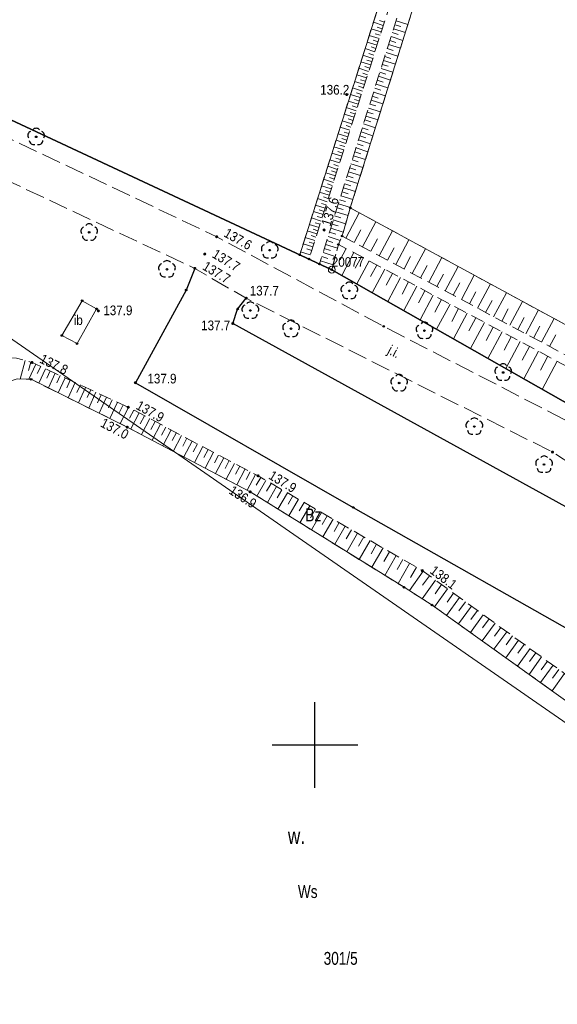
# Model space of a CAD drawing. Header units: metres. Extents: x 5548743 to 5556416, y 5707500 to 5714000.
# Tile 116 of 244: x 5553166 to 5553228, y 5711170 to 5711284. Entities that reach past the tile are written whole.
import ezdxf
from ezdxf.enums import TextEntityAlignment as Align

# ---------------------------------------------------------------- set-up
doc = ezdxf.new("R2010")
doc.units = ezdxf.units.M
for name, pattern in [('1.5_0.75', [2.25, 1.5, -0.75]), ('2.25_0.75', [3, 2.25, -0.75]), ('219-1000', [0])]:
    doc.linetypes.add(name, pattern=pattern)
doc.layers.get('0').update_dxf_attribs({"color": 2, "lineweight": 5})
doc.styles.get("Standard").update_dxf_attribs({"font": 'Working1250', "width": 0.75})

# ---------------------------------------------------------------- blocks, each defined once
blk = doc.blocks.new('202')
at = {"color": 0, "linetype": 'Continuous', "lineweight": 0}
blk.add_circle((0, 0), 0.4, dxfattribs=at)
blk = doc.blocks.new('PW01')
at = {"linetype": 'Continuous', "lineweight": 13}
h = blk.add_hatch(color=0, dxfattribs=at)
edge = h.paths.add_edge_path()
edge.add_arc((0, 0), 0.18, 0, 360)
blk = doc.blocks.new('OP021')
at = {"linetype": 'Continuous', "lineweight": 13}
h = blk.add_hatch(color=0, dxfattribs=at)
edge = h.paths.add_edge_path()
edge.add_arc((0, 0), 0.1, 0, 360)
at = {"color": 0, "linetype": 'Continuous', "lineweight": -3}
for centre, start, end in [((-0.476, 0.154), 110.388, 213.756), ((0, 0.5), 38.316, 141.684), ((0.476, 0.154), 326.244, 69.612), ((-0.294, -0.404), 182.272, 285.64), ((0.294, -0.404), 254.36, 357.728), ((0.294, -0.404), 254.36, 357.728)]:
    blk.add_arc(centre, 0.5, start, end, dxfattribs=at)
blk = doc.blocks.new('PIKIETAW1891')
at = {"color": 0}
blk.add_circle((0, 0), 0.09, dxfattribs=at)
blk = doc.blocks.new('RAMKA1000K')
at = {"color": 0}
for p, q in [((400, 195), (400, 205)), ((395, 200), (405, 200))]:
    blk.add_line(p, q, dxfattribs=at)

msp = doc.modelspace()

# ---------------------------------------------------------------- linework, layer by layer
at = {"layer": '000 Inne (niezydentyfikowane)', "color": 7, "linetype": 'CONTINUOUS', "lineweight": 18, "flags": 128}
for points in [[(5553207.96, 5711283.79), (5553206.81, 5711284.16)], [(5553207.84, 5711283.41), (5553207.26, 5711283.59)], [(5553208.08, 5711284.18), (5553207.5, 5711284.36)], [(5553209.15, 5711283.41), (5553210.53, 5711282.97)], [(5553209.29, 5711283.87), (5553209.98, 5711283.65)], [(5553209.44, 5711284.33), (5553210.82, 5711283.9)], [(5553207.47, 5711282.26), (5553206.32, 5711282.63)], [(5553207.71, 5711283.03), (5553206.56, 5711283.39)], [(5553207.59, 5711282.64), (5553207.02, 5711282.83)], [(5553208.86, 5711282.49), (5553210.24, 5711282.05)], [(5553209, 5711282.95), (5553209.69, 5711282.73)], [(5553207.23, 5711281.49), (5553206.08, 5711281.86)], [(5553207.1, 5711281.11), (5553206.53, 5711281.29)], [(5553207.35, 5711281.88), (5553206.77, 5711282.06)], [(5553208.57, 5711281.56), (5553209.95, 5711281.13)], [(5553208.71, 5711282.03), (5553209.4, 5711281.81)], [(5553206.74, 5711279.96), (5553205.59, 5711280.33)], [(5553206.98, 5711280.73), (5553205.83, 5711281.09)], [(5553206.86, 5711280.34), (5553206.29, 5711280.53)], [(5553208.13, 5711280.18), (5553208.82, 5711279.96)], [(5553208.28, 5711280.64), (5553209.66, 5711280.21)], [(5553208.42, 5711281.1), (5553209.11, 5711280.89)], [(5553206.49, 5711279.2), (5553205.35, 5711279.56)], [(5553206.37, 5711278.81), (5553205.8, 5711279)], [(5553206.62, 5711279.58), (5553206.04, 5711279.76)], [(5553207.84, 5711279.26), (5553208.53, 5711279.04)], [(5553207.98, 5711279.72), (5553209.37, 5711279.28)], [(5553206.01, 5711277.67), (5553204.86, 5711278.03)], [(5553206.25, 5711278.43), (5553205.11, 5711278.8)], [(5553206.13, 5711278.05), (5553205.56, 5711278.23)], [(5553207.4, 5711277.87), (5553208.79, 5711277.43)], [(5553207.55, 5711278.33), (5553208.24, 5711278.11)], [(5553207.69, 5711278.79), (5553209.08, 5711278.36)], [(5553205.77, 5711276.9), (5553204.62, 5711277.27)], [(5553205.64, 5711276.52), (5553205.07, 5711276.71)], [(5553205.89, 5711277.29), (5553205.31, 5711277.47)], [(5553207.11, 5711276.95), (5553208.5, 5711276.51)], [(5553207.26, 5711277.41), (5553207.95, 5711277.19)], [(5553205.28, 5711275.38), (5553204.14, 5711275.74)], [(5553205.52, 5711276.14), (5553204.38, 5711276.51)], [(5553205.4, 5711275.76), (5553204.83, 5711275.94)], [(5553206.67, 5711275.56), (5553207.37, 5711275.34)], [(5553206.82, 5711276.02), (5553208.21, 5711275.58)], [(5553206.97, 5711276.48), (5553207.66, 5711276.26)], [(5553205.04, 5711274.62), (5553203.9, 5711274.98)], [(5553204.92, 5711274.24), (5553204.35, 5711274.42)], [(5553205.16, 5711275), (5553204.59, 5711275.18)], [(5553206.38, 5711274.63), (5553207.08, 5711274.41)], [(5553206.53, 5711275.1), (5553207.92, 5711274.66)], [(5553204.55, 5711273.1), (5553203.41, 5711273.46)], [(5553204.8, 5711273.86), (5553203.65, 5711274.22)], [(5553204.67, 5711273.48), (5553204.1, 5711273.66)], [(5553205.94, 5711273.24), (5553207.34, 5711272.81)], [(5553206.09, 5711273.71), (5553206.79, 5711273.49)], [(5553206.24, 5711274.17), (5553207.63, 5711273.73)], [(5553204.07, 5711271.58), (5553202.93, 5711271.94)], [(5553204.31, 5711272.34), (5553203.17, 5711272.7)], [(5553204.19, 5711271.96), (5553203.62, 5711272.14)], [(5553204.43, 5711272.72), (5553203.86, 5711272.9)], [(5553205.65, 5711272.32), (5553207.04, 5711271.88)], [(5553205.8, 5711272.78), (5553206.49, 5711272.56)], [(5553203.83, 5711270.82), (5553202.69, 5711271.18)], [(5553203.95, 5711271.2), (5553203.38, 5711271.38)], [(5553205.21, 5711270.92), (5553205.91, 5711270.71)], [(5553205.36, 5711271.39), (5553206.75, 5711270.95)], [(5553205.51, 5711271.85), (5553206.2, 5711271.63)], [(5553203.35, 5711269.3), (5553202.21, 5711269.67)], [(5553203.59, 5711270.06), (5553202.45, 5711270.42)], [(5553203.47, 5711269.68), (5553202.9, 5711269.86)], [(5553203.71, 5711270.44), (5553203.14, 5711270.62)], [(5553204.92, 5711270), (5553205.62, 5711269.78)], [(5553205.07, 5711270.46), (5553206.46, 5711270.02)], [(5553203.11, 5711268.55), (5553201.97, 5711268.91)], [(5553203.23, 5711268.93), (5553202.66, 5711269.11)], [(5553204.48, 5711268.6), (5553205.88, 5711268.17)], [(5553204.63, 5711269.07), (5553205.33, 5711268.85)], [(5553204.78, 5711269.53), (5553206.17, 5711269.09)], [(5553202.62, 5711267.03), (5553201.49, 5711267.4)], [(5553202.86, 5711267.79), (5553201.73, 5711268.15)], [(5553202.74, 5711267.41), (5553202.18, 5711267.59)], [(5553202.99, 5711268.17), (5553202.42, 5711268.35)], [(5553204.19, 5711267.67), (5553205.59, 5711267.24)], [(5553204.34, 5711268.14), (5553205.03, 5711267.92)], [(5553202.38, 5711266.28), (5553201.25, 5711266.64)], [(5553202.5, 5711266.66), (5553201.94, 5711266.84)], [(5553203.75, 5711266.28), (5553204.45, 5711266.06)], [(5553203.9, 5711266.75), (5553205.29, 5711266.31)], [(5553204.04, 5711267.21), (5553204.74, 5711266.99)], [(5553201.9, 5711264.77), (5553200.77, 5711265.13)], [(5553202.14, 5711265.52), (5553201.01, 5711265.89)], [(5553202.02, 5711265.15), (5553201.46, 5711265.33)], [(5553202.26, 5711265.9), (5553201.7, 5711266.08)], [(5553203.46, 5711265.35), (5553204.16, 5711265.13)], [(5553203.61, 5711265.82), (5553205, 5711265.38)], [(5553201.66, 5711264.02), (5553200.53, 5711264.38)], [(5553201.78, 5711264.39), (5553201.22, 5711264.57)], [(5553203.02, 5711263.95), (5553204.42, 5711263.51)], [(5553203.17, 5711264.42), (5553203.86, 5711264.2)], [(5553203.31, 5711264.89), (5553204.71, 5711264.45)], [(5553201.18, 5711262.51), (5553200.06, 5711262.87)], [(5553201.42, 5711263.26), (5553200.29, 5711263.62)], [(5553201.3, 5711262.89), (5553200.74, 5711263.07)], [(5553201.54, 5711263.64), (5553200.98, 5711263.82)], [(5553202.73, 5711263.02), (5553204.12, 5711262.58)], [(5553202.87, 5711263.49), (5553203.57, 5711263.27)], [(5553200.95, 5711261.76), (5553199.82, 5711262.12)], [(5553201.06, 5711262.14), (5553200.5, 5711262.31)], [(5553202.28, 5711261.62), (5553203, 5711261.39)], [(5553202.43, 5711262.09), (5553203.85, 5711261.64)], [(5553202.58, 5711262.56), (5553203.28, 5711262.34)], [(5553203.6, 5711259.03), (5553205.16, 5711261.97)], [(5553200.47, 5711260.26), (5553199.34, 5711260.62)], [(5553200.71, 5711261.01), (5553199.58, 5711261.37)], [(5553200.59, 5711260.63), (5553200.02, 5711260.81)], [(5553200.83, 5711261.38), (5553200.26, 5711261.56)], [(5553201.98, 5711260.66), (5553202.71, 5711260.44)], [(5553202.13, 5711261.14), (5553203.57, 5711260.69)], [(5553205.53, 5711258.01), (5553207.08, 5711260.93)], [(5553200.23, 5711259.51), (5553199.1, 5711259.86)], [(5553200.35, 5711259.88), (5553199.78, 5711260.06)], [(5553201.68, 5711259.7), (5553202.41, 5711259.47)], [(5553201.83, 5711260.18), (5553203.29, 5711259.72)], [(5553204.56, 5711258.53), (5553205.33, 5711259.99)], [(5553207.47, 5711256.98), (5553209.02, 5711259.88)], [(5553199.75, 5711258), (5553198.62, 5711258.35)], [(5553199.99, 5711258.76), (5553198.86, 5711259.11)], [(5553199.87, 5711258.38), (5553199.31, 5711258.56)], [(5553200.11, 5711259.13), (5553199.55, 5711259.31)], [(5553201.23, 5711258.27), (5553202.61, 5711257.84)], [(5553201.37, 5711258.73), (5553202.06, 5711258.52)], [(5553201.52, 5711259.21), (5553202.94, 5711258.76)], [(5553202.76, 5711258.27), (5553202.69, 5711258.15)], [(5553206.5, 5711257.49), (5553207.27, 5711258.95)], [(5553209.4, 5711255.94), (5553210.94, 5711258.83)], [(5553199.45, 5711257.07), (5553198.33, 5711257.42)], [(5553199.62, 5711257.59), (5553199.06, 5711257.76)], [(5553200.94, 5711257.35), (5553202.36, 5711256.9)], [(5553201.08, 5711257.81), (5553201.79, 5711257.59)], [(5553203.63, 5711257.8), (5553202.93, 5711256.49)], [(5553204.51, 5711257.33), (5553203.11, 5711254.69)], [(5553208.44, 5711256.46), (5553209.21, 5711257.91)], [(5553211.33, 5711254.92), (5553212.86, 5711257.79)], [(5553200.64, 5711256.39), (5553202.1, 5711255.93)], [(5553200.79, 5711256.87), (5553201.51, 5711256.65)], [(5553205.4, 5711256.85), (5553204.69, 5711255.52)], [(5553206.3, 5711256.38), (5553204.87, 5711253.69)], [(5553207.2, 5711255.89), (5553206.48, 5711254.54)], [(5553210.37, 5711255.43), (5553211.14, 5711256.87)], [(5553213.25, 5711253.9), (5553214.77, 5711256.76)], [(5553208.12, 5711255.41), (5553206.66, 5711252.67)], [(5553209.04, 5711254.91), (5553208.3, 5711253.54)], [(5553212.29, 5711254.41), (5553213.05, 5711255.84)], [(5553214.2, 5711253.39), (5553214.96, 5711254.82)], [(5553215.15, 5711252.88), (5553216.67, 5711255.73)], [(5553209.97, 5711254.42), (5553208.49, 5711251.64)], [(5553210.91, 5711253.92), (5553210.16, 5711252.51)], [(5553216.1, 5711252.38), (5553216.86, 5711253.8)], [(5553217.05, 5711251.87), (5553218.56, 5711254.7)], [(5553218.94, 5711250.87), (5553220.44, 5711253.69)], [(5553211.86, 5711253.41), (5553210.34, 5711250.58)], [(5553212.81, 5711252.9), (5553212.05, 5711251.47)], [(5553217.99, 5711251.37), (5553218.75, 5711252.78)], [(5553220.81, 5711249.87), (5553222.31, 5711252.67)], [(5553213.77, 5711252.39), (5553212.24, 5711249.5)], [(5553214.75, 5711251.87), (5553213.97, 5711250.41)], [(5553215.73, 5711251.34), (5553214.16, 5711248.41)], [(5553219.88, 5711250.37), (5553220.63, 5711251.77)], [(5553222.68, 5711248.87), (5553224.17, 5711251.66)], [(5553216.72, 5711250.82), (5553215.93, 5711249.33)], [(5553217.72, 5711250.28), (5553216.12, 5711247.29)], [(5553221.75, 5711249.37), (5553222.49, 5711250.77)], [(5553224.54, 5711247.88), (5553226.02, 5711250.66)], [(5553218.73, 5711249.74), (5553217.92, 5711248.24)], [(5553219.74, 5711249.2), (5553218.12, 5711246.16)], [(5553223.61, 5711248.38), (5553224.35, 5711249.77)], [(5553226.39, 5711246.9), (5553227.86, 5711249.66)], [(5553220.77, 5711248.65), (5553219.95, 5711247.12)], [(5553221.81, 5711248.1), (5553220.15, 5711245)], [(5553225.47, 5711247.39), (5553226.2, 5711248.77)], [(5553222.85, 5711247.54), (5553222.02, 5711245.98)], [(5553223.91, 5711246.98), (5553222.22, 5711243.83)], [(5553227.31, 5711246.41), (5553228.05, 5711247.78)], [(5553224.97, 5711246.41), (5553224.12, 5711244.82)], [(5553226.05, 5711245.84), (5553224.33, 5711242.63)], [(5553166.26, 5711244.76), (5553165.65, 5711242.61)], [(5553166.91, 5711244.58), (5553166.62, 5711243.59)], [(5553227.13, 5711245.26), (5553226.26, 5711243.64)], [(5553228.22, 5711244.68), (5553226.48, 5711241.41)], [(5553167.49, 5711244.33), (5553166.68, 5711242.59)], [(5553168.05, 5711244.07), (5553167.66, 5711243.24)], [(5553168.61, 5711243.81), (5553167.83, 5711242.14)], [(5553169.17, 5711243.55), (5553168.78, 5711242.7)], [(5553169.74, 5711243.28), (5553168.95, 5711241.58)], [(5553170.32, 5711243.02), (5553169.92, 5711242.16)], [(5553170.9, 5711242.75), (5553170.09, 5711241.01)], [(5553171.49, 5711242.47), (5553171.08, 5711241.6)], [(5553172.08, 5711242.2), (5553171.25, 5711240.43)], [(5553172.67, 5711241.92), (5553172.26, 5711241.03)], [(5553173.27, 5711241.64), (5553172.44, 5711239.84)], [(5553173.88, 5711241.36), (5553173.46, 5711240.45)], [(5553174.49, 5711241.08), (5553173.64, 5711239.24)], [(5553175.11, 5711240.79), (5553174.68, 5711239.86)], [(5553175.73, 5711240.5), (5553174.87, 5711238.63)], [(5553176.36, 5711240.21), (5553175.93, 5711239.27)], [(5553177, 5711239.91), (5553176.12, 5711238.01)], [(5553177.64, 5711239.61), (5553177.19, 5711238.66)], [(5553178.28, 5711239.31), (5553177.3, 5711237.42)], [(5553178.9, 5711238.99), (5553178.41, 5711238.05)], [(5553179.52, 5711238.66), (5553178.54, 5711236.8)], [(5553180.14, 5711238.33), (5553179.65, 5711237.4)], [(5553180.76, 5711238), (5553179.78, 5711236.14)], [(5553181.38, 5711237.67), (5553180.89, 5711236.75)], [(5553182, 5711237.35), (5553181.02, 5711235.49)], [(5553182.62, 5711237.02), (5553182.13, 5711236.09)], [(5553183.24, 5711236.69), (5553182.26, 5711234.84)], [(5553183.86, 5711236.37), (5553183.37, 5711235.44)], [(5553184.47, 5711236.04), (5553183.49, 5711234.19)], [(5553185.09, 5711235.72), (5553184.6, 5711234.79)], [(5553185.71, 5711235.39), (5553184.73, 5711233.54)], [(5553186.32, 5711235.06), (5553185.83, 5711234.14)], [(5553186.94, 5711234.74), (5553185.96, 5711232.89)], [(5553187.55, 5711234.41), (5553187.06, 5711233.49)], [(5553188.17, 5711234.09), (5553187.19, 5711232.24)], [(5553188.78, 5711233.76), (5553188.29, 5711232.84)], [(5553189.4, 5711233.44), (5553188.42, 5711231.6)], [(5553190.01, 5711233.12), (5553189.52, 5711232.2)], [(5553190.62, 5711232.79), (5553189.65, 5711230.95)], [(5553191.24, 5711232.47), (5553190.75, 5711231.55)], [(5553191.85, 5711232.14), (5553190.88, 5711230.31)], [(5553192.46, 5711231.82), (5553191.97, 5711230.9)], [(5553193.07, 5711231.5), (5553192.1, 5711229.66)], [(5553193.68, 5711231.16), (5553193.16, 5711230.26)], [(5553194.29, 5711230.81), (5553193.24, 5711228.99)], [(5553194.9, 5711230.45), (5553194.37, 5711229.54)], [(5553195.53, 5711230.1), (5553194.45, 5711228.24)], [(5553196.15, 5711229.73), (5553195.61, 5711228.79)], [(5553196.79, 5711229.37), (5553195.69, 5711227.47)], [(5553197.43, 5711229), (5553196.88, 5711228.04)], [(5553198.08, 5711228.62), (5553196.96, 5711226.68)], [(5553198.74, 5711228.24), (5553198.17, 5711227.26)], [(5553199.4, 5711227.86), (5553198.25, 5711225.88)], [(5553200.07, 5711227.47), (5553199.49, 5711226.47)], [(5553200.74, 5711227.08), (5553199.58, 5711225.06)], [(5553201.43, 5711226.69), (5553200.84, 5711225.67)], [(5553202.12, 5711226.29), (5553200.93, 5711224.22)], [(5553202.82, 5711225.89), (5553202.22, 5711224.84)], [(5553203.53, 5711225.48), (5553202.31, 5711223.37)], [(5553204.24, 5711225.07), (5553203.62, 5711224)], [(5553204.96, 5711224.65), (5553203.72, 5711222.49)], [(5553205.69, 5711224.23), (5553205.06, 5711223.14)], [(5553206.43, 5711223.8), (5553205.16, 5711221.6)], [(5553207.17, 5711223.37), (5553206.53, 5711222.26)], [(5553207.93, 5711222.94), (5553206.63, 5711220.69)], [(5553208.69, 5711222.5), (5553208.03, 5711221.36)], [(5553209.46, 5711222.06), (5553208.13, 5711219.75)], [(5553210.24, 5711221.61), (5553209.57, 5711220.44)], [(5553211.02, 5711221.15), (5553209.67, 5711218.8)], [(5553211.81, 5711220.7), (5553211.13, 5711219.51)], [(5553212.6, 5711220.23), (5553210.99, 5711217.97)], [(5553213.33, 5711219.7), (5553212.54, 5711218.6)], [(5553214.05, 5711219.18), (5553212.49, 5711217.02)], [(5553215.45, 5711218.17), (5553213.93, 5711216.08)], [(5553214.75, 5711218.67), (5553213.98, 5711217.61)], [(5553216.83, 5711217.17), (5553215.33, 5711215.08)], [(5553216.14, 5711217.67), (5553215.39, 5711216.62)], [(5553218.22, 5711216.17), (5553216.72, 5711214.09)], [(5553217.53, 5711216.66), (5553216.77, 5711215.63)], [(5553219.59, 5711215.17), (5553218.1, 5711213.1)], [(5553218.91, 5711215.67), (5553218.16, 5711214.63)], [(5553220.28, 5711214.67), (5553219.53, 5711213.64)], [(5553220.97, 5711214.18), (5553219.48, 5711212.12)], [(5553221.65, 5711213.68), (5553220.91, 5711212.66)], [(5553222.33, 5711213.19), (5553220.85, 5711211.14)], [(5553223.01, 5711212.7), (5553222.27, 5711211.67)], [(5553223.69, 5711212.2), (5553222.22, 5711210.16)], [(5553225.05, 5711211.22), (5553223.58, 5711209.19)], [(5553224.37, 5711211.71), (5553223.63, 5711210.7)], [(5553226.4, 5711210.25), (5553224.93, 5711208.22)], [(5553225.72, 5711210.74), (5553224.99, 5711209.72)], [(5553227.74, 5711209.28), (5553226.28, 5711207.26)], [(5553227.07, 5711209.76), (5553226.34, 5711208.75)], [(5553229.07, 5711208.31), (5553227.62, 5711206.3)], [(5553228.41, 5711208.79), (5553227.68, 5711207.79)]]:
    msp.add_lwpolyline(points, dxfattribs=at)
at = {"layer": '216-obręb ewidencyjny', "color": 7, "linetype": 'CONTINUOUS', "lineweight": 25, "flags": 128}
for points in [[(5553303.29, 5711172.41), (5553245.53, 5711230.59), (5553201.96, 5711255.35), (5553140.19, 5711284.18), (5553135.72, 5711277.69), (5553111.42, 5711242.97), (5553187.3, 5711106.28), (5553112.55, 5711070.64), (5552871.37, 5711055.67), (5552911.56, 5711176.56), (5552902.55, 5711179.99), (5552857.56, 5711200.05), (5552823.52, 5711222.08), (5552811.69, 5711238.16), (5552792.63, 5711262.96), (5552771.45, 5711305.07), (5552757.83, 5711364.93), (5552755.89, 5711371.71), (5552732.07, 5711369.95), (5552708.66, 5711378.89), (5552680.03, 5711429.79), (5552679.16, 5711442.78), (5552714.87, 5711541.1)], [(5552714.87, 5711541.1), (5552679.16, 5711442.78), (5552680.03, 5711429.79), (5552708.66, 5711378.89), (5552732.07, 5711369.95), (5552755.89, 5711371.71), (5552757.83, 5711364.93), (5552771.45, 5711305.07), (5552792.63, 5711262.96), (5552811.69, 5711238.16), (5552823.52, 5711222.08), (5552857.56, 5711200.05), (5552902.55, 5711179.99), (5552911.56, 5711176.56), (5552871.37, 5711055.67), (5553112.55, 5711070.64), (5553187.3, 5711106.28), (5553111.42, 5711242.97), (5553135.72, 5711277.69), (5553140.19, 5711284.18), (5553201.96, 5711255.35), (5553245.53, 5711230.59), (5553303.29, 5711172.41)]]:
    msp.add_lwpolyline(points, dxfattribs=at)
at = {"layer": '218-kontur użytku gruntowego', "color": 3, "linetype": 'CONTINUOUS', "lineweight": 18, "flags": 128}
for points in [[(5553140.19, 5711284.18), (5553201.96, 5711255.35)], [(5553201.96, 5711255.35), (5553140.19, 5711284.18)], [(5553201.96, 5711255.35), (5553245.53, 5711230.59)], [(5553245.53, 5711230.59), (5553201.96, 5711255.35)], [(5553264.63, 5711178.05), (5553155.81, 5711253.39)], [(5553155.81, 5711253.39), (5553264.63, 5711178.05)]]:
    msp.add_lwpolyline(points, dxfattribs=at)
at = {"layer": '219-działka ewidencyjna', "color": 7, "linetype": '219-1000', "lineweight": 18, "flags": 128}
for points in [[(5553140.19, 5711284.18), (5553201.96, 5711255.35)], [(5553201.96, 5711255.35), (5553245.53, 5711230.59)]]:
    msp.add_lwpolyline(points, dxfattribs=at)
at = {"layer": 'inna budowla', "color": 7, "linetype": 'CONTINUOUS', "lineweight": 18, "flags": 128}
msp.add_lwpolyline([(5553170.51, 5711247.68), (5553172.29, 5711246.74), (5553174.57, 5711250.79), (5553172.88, 5711251.73)], close=True, dxfattribs=at)
at = {"layer": 'jezdnia', "color": 7, "linetype": '2.25_0.75', "lineweight": 18, "flags": 128}
msp.add_lwpolyline([(5553136.62, 5711279), (5553156.62, 5711269.27), (5553186, 5711255.5), (5553191.98, 5711252.03), (5553227.66, 5711234.11), (5553238.87, 5711226.82), (5553247.01, 5711221.15), (5553254.24, 5711213.67), (5553264.25, 5711202.99), (5553285.22, 5711180.75), (5553287.16, 5711183.27), (5553261.6, 5711211.94), (5553249.88, 5711224.64), (5553241.64, 5711230.79), (5553230.1, 5711237.36), (5553208, 5711248.74), (5553188.55, 5711259.18), (5553139.11, 5711282.61)], close=True, dxfattribs=at)
at = {"layer": 'krawężnik', "color": 7, "linetype": 'CONTINUOUS', "lineweight": 25, "flags": 128}
for points in [[(5553186, 5711255.5), (5553185, 5711252.98), (5553179.08, 5711242.19), (5553204.46, 5711227.66), (5553234.08, 5711210.89), (5553241.94, 5711219.98), (5553244.55, 5711221.02), (5553247.01, 5711221.15)], [(5553238.87, 5711226.82), (5553237.93, 5711224.95), (5553236.9, 5711223.52), (5553190.43, 5711249.08), (5553190.99, 5711250.76), (5553191.98, 5711252.03)]]:
    msp.add_lwpolyline(points, dxfattribs=at)
at = {"layer": 'skarpa nieumocniona', "color": 7, "linetype": '1.5_0.75', "lineweight": 18, "flags": 128}
for points in [[(5553244.6, 5711403.37), (5553198.22, 5711257.08), (5553199.3, 5711256.59), (5553246.12, 5711403.7)], [(5553244.6, 5711403.37), (5553198.22, 5711257.08), (5553199.3, 5711256.59), (5553246.12, 5711403.7)], [(5553201.95, 5711255.35), (5553202.73, 5711258.28), (5553203.16, 5711259.27), (5553204.11, 5711262.54), (5553220.8, 5711315.66), (5553248.32, 5711403.34), (5553247.04, 5711403.71), (5553200.52, 5711256.02)], [(5553201.95, 5711255.35), (5553202.73, 5711258.28), (5553203.16, 5711259.27), (5553204.11, 5711262.54), (5553220.8, 5711315.66), (5553248.32, 5711403.34), (5553247.04, 5711403.71), (5553200.52, 5711256.02)], [(5553203.16, 5711259.27), (5553258.23, 5711229.94), (5553279.52, 5711224.48), (5553320.01, 5711218.06), (5553344.73, 5711215.21), (5553366.37, 5711209.89), (5553383.85, 5711202.15), (5553391.94, 5711204.36), (5553460.49, 5711335.7), (5553458.94, 5711336.14), (5553458.72, 5711335.17), (5553456.17, 5711329.11), (5553390.94, 5711206.54), (5553384.6, 5711204.77), (5553373.19, 5711209.02), (5553364.46, 5711213.83), (5553321.66, 5711224.4), (5553280.16, 5711228.04), (5553255.98, 5711234.41), (5553204.11, 5711262.54)], [(5553203.16, 5711259.27), (5553258.23, 5711229.94), (5553279.52, 5711224.48), (5553320.01, 5711218.06), (5553344.73, 5711215.21), (5553366.37, 5711209.89), (5553383.85, 5711202.15), (5553391.94, 5711204.36), (5553460.49, 5711335.7), (5553458.94, 5711336.14), (5553458.72, 5711335.17), (5553456.17, 5711329.11), (5553390.94, 5711206.54), (5553384.6, 5711204.77), (5553373.19, 5711209.02), (5553364.46, 5711213.83), (5553321.66, 5711224.4), (5553280.16, 5711228.04), (5553255.98, 5711234.41), (5553204.11, 5711262.54)], [(5553458.04, 5711329.28), (5553392.71, 5711203.51), (5553383.97, 5711200.95), (5553366.17, 5711208.79), (5553344.71, 5711214.14), (5553318.53, 5711217.13), (5553279.31, 5711223.49), (5553258.04, 5711228.77), (5553202.73, 5711258.28), (5553201.95, 5711255.35), (5553245.53, 5711230.58), (5553254.19, 5711225.94), (5553316.53, 5711211.23), (5553343.98, 5711211.01), (5553364.86, 5711206.76), (5553378.26, 5711200.53), (5553390.74, 5711194.9), (5553458.5, 5711328.62)], [(5553458.04, 5711329.28), (5553392.71, 5711203.51), (5553383.97, 5711200.95), (5553366.17, 5711208.79), (5553344.71, 5711214.14), (5553318.53, 5711217.13), (5553279.31, 5711223.49), (5553258.04, 5711228.77), (5553202.73, 5711258.28), (5553201.95, 5711255.35), (5553245.53, 5711230.58), (5553254.19, 5711225.94), (5553316.53, 5711211.23), (5553343.98, 5711211.01), (5553364.86, 5711206.76), (5553378.26, 5711200.53), (5553390.74, 5711194.9), (5553458.5, 5711328.62)], [(5553154.92, 5711165.3), (5553158.52, 5711168.09), (5553150.98, 5711181.4), (5553143.33, 5711198.38), (5553145.04, 5711207.69), (5553154.04, 5711224.71), (5553158.61, 5711234.34), (5553162.52, 5711241.27), (5553163.63, 5711242.08), (5553165.3, 5711242.62), (5553166.94, 5711242.58), (5553178.13, 5711237.01), (5553192.45, 5711229.48), (5553210.38, 5711218.36), (5553213.64, 5711216.29), (5553229.18, 5711205.19), (5553255.88, 5711180.58), (5553263.96, 5711173.04), (5553260.44, 5711167.92), (5553258.22, 5711165.72), (5553258.4, 5711165.43), (5553255.29, 5711163.23), (5553255.53, 5711162.73), (5553254.07, 5711161.84), (5553253.83, 5711162.28), (5553252.67, 5711161.46), (5553252.52, 5711161.83), (5553233.14, 5711151.04), (5553200.91, 5711136.45), (5553188.5, 5711132.91), (5553188.87, 5711131.05), (5553202.19, 5711134.44), (5553233.78, 5711148.59), (5553255.61, 5711160.67), (5553262.01, 5711166.63), (5553266.2, 5711173.52), (5553229.27, 5711208.17), (5553212.5, 5711220.3), (5553193.37, 5711231.34), (5553178.25, 5711239.33), (5553167.04, 5711244.54), (5553165.24, 5711245.05), (5553163.46, 5711245.14), (5553161.7, 5711244.49), (5553160.39, 5711243.12), (5553159.28, 5711240.46), (5553157.09, 5711234.67), (5553152.27, 5711225.68), (5553147.97, 5711216.57), (5553144.42, 5711208.52), (5553140.65, 5711197.04), (5553149.68, 5711181.27), (5553157.01, 5711167.91), (5553154.61, 5711165.85)], [(5553154.92, 5711165.3), (5553158.52, 5711168.09), (5553150.98, 5711181.4), (5553143.33, 5711198.38), (5553145.04, 5711207.69), (5553154.04, 5711224.71), (5553158.61, 5711234.34), (5553162.52, 5711241.27), (5553163.63, 5711242.08), (5553165.3, 5711242.62), (5553166.94, 5711242.58), (5553178.13, 5711237.01), (5553192.45, 5711229.48), (5553210.38, 5711218.36), (5553213.64, 5711216.29), (5553229.18, 5711205.19), (5553255.88, 5711180.58), (5553263.96, 5711173.04), (5553260.44, 5711167.92), (5553258.22, 5711165.72), (5553258.4, 5711165.43), (5553255.29, 5711163.23), (5553255.53, 5711162.73), (5553254.07, 5711161.84), (5553253.83, 5711162.28), (5553252.67, 5711161.46), (5553252.52, 5711161.83), (5553233.14, 5711151.04), (5553200.91, 5711136.45), (5553188.5, 5711132.91), (5553188.87, 5711131.05), (5553202.19, 5711134.44), (5553233.78, 5711148.59), (5553255.61, 5711160.67), (5553262.01, 5711166.63), (5553266.2, 5711173.52), (5553229.27, 5711208.17), (5553212.5, 5711220.3), (5553193.37, 5711231.34), (5553178.25, 5711239.33), (5553167.04, 5711244.54), (5553165.24, 5711245.05), (5553163.46, 5711245.14), (5553161.7, 5711244.49), (5553160.39, 5711243.12), (5553159.28, 5711240.46), (5553157.09, 5711234.67), (5553152.27, 5711225.68), (5553147.97, 5711216.57), (5553144.42, 5711208.52), (5553140.65, 5711197.04), (5553149.68, 5711181.27), (5553157.01, 5711167.91), (5553154.61, 5711165.85)]]:
    msp.add_lwpolyline(points, close=True, dxfattribs=at)
at = {"layer": 'woda stojąca', "color": 141, "linetype": 'CONTINUOUS', "lineweight": 18, "flags": 128}
for points in [[(5553071.62, 5711319.05), (5553111.13, 5711299.01), (5553140.19, 5711284.18), (5553198.22, 5711257.08), (5553244.6, 5711403.37), (5553161.58, 5711431.69), (5553111.86, 5711447.85)], [(5553255.98, 5711234.41), (5553280.16, 5711228.04), (5553321.66, 5711224.4), (5553364.46, 5711213.83), (5553373.19, 5711209.02), (5553384.6, 5711204.77), (5553390.94, 5711206.54), (5553456.17, 5711329.11), (5553458.72, 5711335.17), (5553443.19, 5711339.66), (5553367.63, 5711364.25), (5553248.32, 5711403.34), (5553220.8, 5711315.66), (5553204.11, 5711262.54)]]:
    msp.add_lwpolyline(points, close=True, dxfattribs=at)
msp.add_lwpolyline([(5553260.44, 5711167.92), (5553263.96, 5711173.04), (5553255.88, 5711180.58), (5553229.18, 5711205.19), (5553213.64, 5711216.29), (5553210.38, 5711218.36), (5553192.45, 5711229.48), (5553178.13, 5711237.01), (5553166.94, 5711242.58), (5553165.3, 5711242.62), (5553163.63, 5711242.08), (5553162.52, 5711241.27), (5553158.61, 5711234.34), (5553154.04, 5711224.71), (5553145.04, 5711207.69), (5553143.33, 5711198.38), (5553150.98, 5711181.4), (5553158.52, 5711168.09)], dxfattribs=at)

# ---------------------------------------------------------------- block references
at = {"layer": '202-punkt graniczny', "color": 7, "linetype": 'CONTINUOUS', "lineweight": 18}
msp.add_blockref('202', (5553201.96, 5711255.35), dxfattribs=at)
at = {"layer": 'drzewo liściaste', "color": 94, "linetype": 'CONTINUOUS', "lineweight": 18}
for p in [(5553167.52, 5711270.82), (5553173.7, 5711259.7), (5553194.73, 5711257.62), (5553182.76, 5711255.4), (5553204, 5711252.89), (5553192.47, 5711250.59), (5553197.21, 5711248.47), (5553212.75, 5711248.25), (5553221.92, 5711243.38), (5553209.8, 5711242.15), (5553218.56, 5711237.08), (5553226.68, 5711232.66)]:
    msp.add_blockref('OP021', p, dxfattribs=at)
at = {"layer": 'pikieta naturalna', "color": 7, "linetype": 'CONTINUOUS', "lineweight": 13}
for p in [(5553203.7, 5711275.74), (5553188.55, 5711259.18), (5553201.06, 5711259.97), (5553187.16, 5711257.17), (5553186, 5711255.5), (5553191.98, 5711252.03), (5553174.77, 5711250.55), (5553190.43, 5711249.08), (5553167.04, 5711244.54), (5553179.08, 5711242.19), (5553178.25, 5711239.33), (5553178.13, 5711237.01), (5553227.66, 5711234.11), (5553193.37, 5711231.34), (5553192.45, 5711229.48), (5553212.5, 5711220.3)]:
    msp.add_blockref('PW01', p, dxfattribs=at)
at = {"layer": 'Punkt roboczy BDOT GESUT K1', "color": 6, "linetype": 'CONTINUOUS', "lineweight": 18}
for p in [(5553203.7, 5711275.74), (5553167.52, 5711270.82), (5553204.11, 5711262.54), (5553204.11, 5711262.54), (5553204.11, 5711262.54), (5553173.7, 5711259.7), (5553201.06, 5711259.97), (5553203.16, 5711259.27), (5553203.16, 5711259.27), (5553188.55, 5711259.18), (5553188.55, 5711259.18), (5553202.73, 5711258.28), (5553202.73, 5711258.28), (5553187.16, 5711257.17), (5553194.73, 5711257.62), (5553198.22, 5711257.08), (5553198.22, 5711257.08), (5553199.3, 5711256.59), (5553200.52, 5711256.02), (5553182.76, 5711255.4), (5553186, 5711255.5), (5553186, 5711255.5), (5553186, 5711255.5), (5553201.95, 5711255.35), (5553201.95, 5711255.35), (5553185, 5711252.98), (5553204, 5711252.89), (5553172.88, 5711251.73), (5553191.98, 5711252.03), (5553191.98, 5711252.03), (5553191.98, 5711252.03), (5553174.57, 5711250.79), (5553174.77, 5711250.55), (5553190.99, 5711250.76), (5553192.47, 5711250.59), (5553190.43, 5711249.08), (5553190.43, 5711249.08), (5553197.21, 5711248.47), (5553208, 5711248.74), (5553212.75, 5711248.25), (5553170.51, 5711247.68), (5553172.29, 5711246.74), (5553167.04, 5711244.54), (5553167.04, 5711244.54), (5553221.92, 5711243.38), (5553166.94, 5711242.58), (5553166.94, 5711242.58), (5553179.08, 5711242.19), (5553179.08, 5711242.19), (5553209.8, 5711242.15), (5553178.25, 5711239.33), (5553178.25, 5711239.33), (5553178.13, 5711237.01), (5553178.13, 5711237.01), (5553178.13, 5711237.01), (5553218.56, 5711237.08), (5553227.66, 5711234.11), (5553227.66, 5711234.11), (5553226.68, 5711232.66), (5553193.37, 5711231.34), (5553193.37, 5711231.34), (5553192.45, 5711229.48), (5553192.45, 5711229.48), (5553192.45, 5711229.48), (5553204.46, 5711227.66), (5553212.5, 5711220.3), (5553212.5, 5711220.3), (5553210.38, 5711218.36), (5553210.38, 5711218.36), (5553213.64, 5711216.29), (5553213.64, 5711216.29)]:
    msp.add_blockref('PIKIETAW1891', p, dxfattribs=at)
at = {"layer": 'Wstawianie ramki sekcyjnej z opisem', "color": 7, "linetype": 'CONTINUOUS', "lineweight": 13}
msp.add_blockref('RAMKA1000K', (5552800, 5711000), dxfattribs=at)
msp.add_blockref('RAMKA1000K', (5552800, 5711000), dxfattribs=at)
msp.add_blockref('RAMKA1000K', (5552800, 5711000), dxfattribs=at)
msp.add_blockref('RAMKA1000K', (5552800, 5711000), dxfattribs=at)

# ---------------------------------------------------------------- texts
at = {"layer": '202-punkt graniczny-Atr103', "color": 7, "width": 0.9}
msp.add_text('20077', height=1.125, dxfattribs=at).set_placement((5553201.96, 5711255.35), align=Align.BOTTOM_LEFT)
msp.add_text('20077', height=1.125, dxfattribs=at).set_placement((5553201.96, 5711255.35), align=Align.BOTTOM_LEFT)
at = {"layer": '210-oznaczenie konturu użytku gruntowego', "color": 3, "linetype": 'CONTINUOUS', "lineweight": 18, "width": 0.79}
for s, p in [('Bz', (5553198.88, 5711226.04)), ('Ws', (5553198.01, 5711182.18))]:
    msp.add_text(s, height=1.5, dxfattribs=at).set_placement(p)
at = {"layer": '211-numer działki ewidencyjnej', "color": 7, "linetype": 'CONTINUOUS', "lineweight": 18, "width": 0.79}
msp.add_text('301/5', height=1.5, dxfattribs=at).set_placement((5553201.01, 5711174.4))
at = {"layer": 'inna budowla-Atr17', "color": 7, "width": 0.9}
msp.add_text('ib', height=1.125, dxfattribs=at).set_placement((5553171.9, 5711248.91))
at = {"layer": 'jezdnia-Atr17', "color": 7, "width": 0.9}
msp.add_text('j.i.', height=1.125, rotation=332.016, dxfattribs=at).set_placement((5553208.35, 5711245.63))
at = {"layer": 'pikieta naturalna-Atr2', "color": 7, "width": 0.9}
for s, p in [('136.2', (5553200.61, 5711275.74)), ('137.7', (5553192.4, 5711252.34)), ('137.9', (5553175.35, 5711250.05)), ('137.7', (5553186.74, 5711248.3)), ('137.9', (5553180.48, 5711242.1))]:
    msp.add_text(s, height=1.125, dxfattribs=at).set_placement(p)
for s, rotation, p in [('137.6', 72.814, (5553201.79, 5711260.33)), ('137.6', 330.461, (5553189.29, 5711259.27)), ('137.7', 328.539, (5553187.92, 5711256.85)), ('137.7', 328.539, (5553186.8, 5711255.44)), ('137.8', 333.787, (5553167.83, 5711244.57)), ('137.9', 330.841, (5553179.05, 5711239.19)), ('137.0', 332.205, (5553174.91, 5711237.13)), ('137.9', 328.685, (5553194.5, 5711231.07)), ('136.9', 326.875, (5553189.87, 5711229.35)), ('138.1', 322.837, (5553213.29, 5711220.09))]:
    msp.add_text(s, height=1.125, rotation=rotation, dxfattribs=at).set_placement(p)
at = {"layer": 'woda stojąca-Atr103', "color": 141, "width": 0.8}
msp.add_text('w.', height=1.875, dxfattribs=at).set_placement((5553196.84, 5711188.48))

doc.saveas('drawing.dxf')
